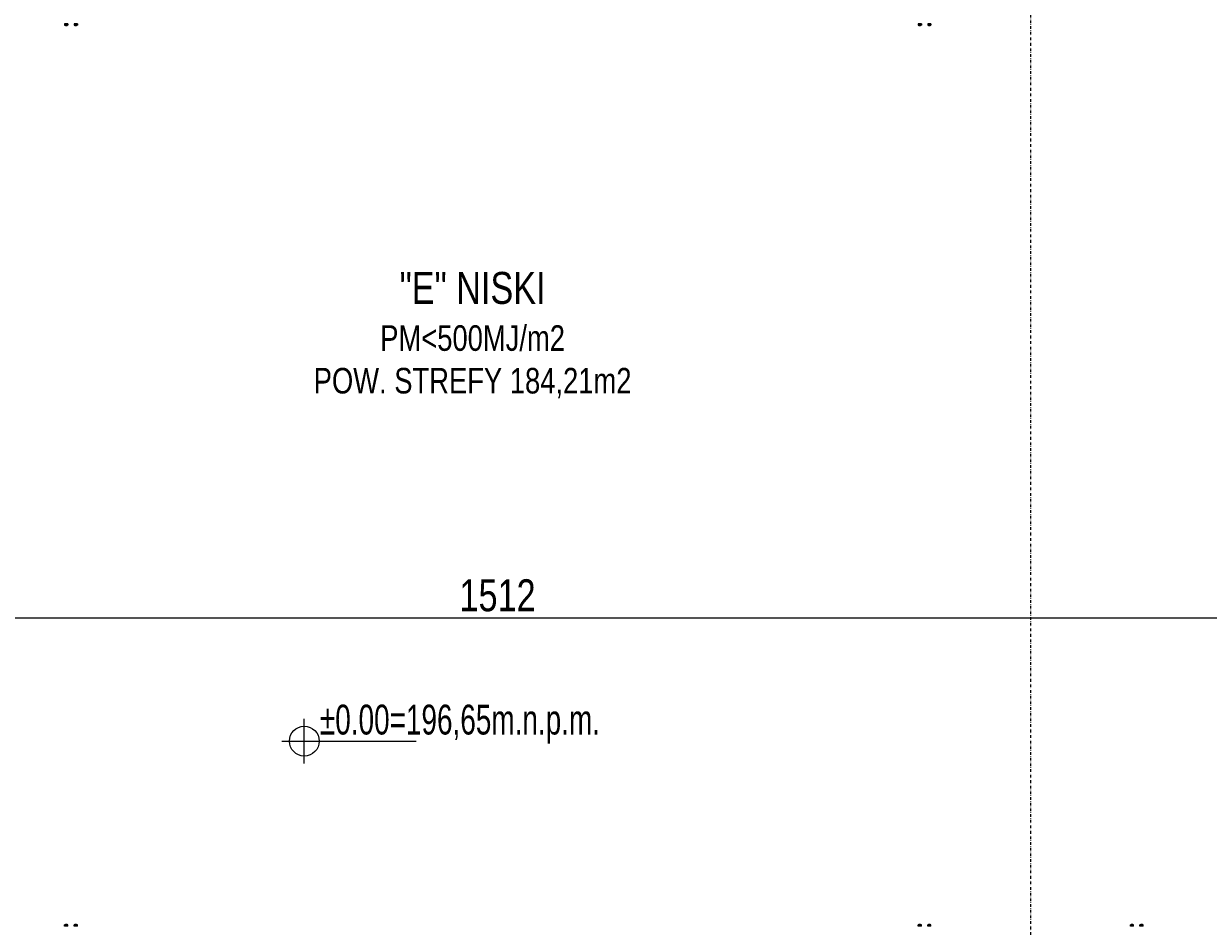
# Model space of a CAD drawing. Header units: centimetres. Extents: x 0 to 55409, y -2708 to 14680.
# Tile 155 of 215: x 50100 to 50656, y 4934 to 5357. Entities that reach past the tile are written whole.
import ezdxf
from ezdxf.enums import TextEntityAlignment as Align

# ---------------------------------------------------------------- set-up
doc = ezdxf.new("R2010")
doc.units = ezdxf.units.CM
doc.header["$LTSCALE"] = 0.01
doc.linetypes.add('DASHDOT2', pattern=[12.7, 6.35, -3.175, 0, -3.175])
for name, color, linetype in [('A-Grid', 191, 'DASHDOT2'), ('A-konstrukcja', 7, 'Continuous'), ('CKKOTY_WYS', 3, 'Continuous'), ('CKWYMIAR', 3, 'Continuous'), ('p.poz.', 240, 'Continuous')]:
    doc.layers.add(name, color=color, linetype=linetype)
doc.styles.add('RomanS', font='romans.shx', dxfattribs={"width": 0.8})
doc.styles.get("Standard").update_dxf_attribs({"font": 'ic-simplex.shx', "width": 0.8})
doc.dimstyles.new('Kopia2 CADKON cm', dxfattribs={"dimscale": 5, "dimtxt": 3, "dimasz": 2.5, "dimexe": 1.8, "dimexo": 5, "dimgap": 0.6, "dimtad": 1, "dimrnd": 0.5, "dimtxsty": 'Standard', "dimblk1": 'OBLIQUE', "dimblk2": 'OBLIQUE', "dimsah": 1, "dimcen": 2.5, "dimadec": 1, "dimazin": 2, "dimtfac": 1, "dimtix": 1, "dimtmove": 2, "dimatfit": 3, "dimldrblk": 'OPEN30', "dimfxl": 2, "dimfxlon": 1, "dimtfill": 1, "dimtolj": 1, "dimarcsym": 0})

# ---------------------------------------------------------------- blocks, each defined once
blk = doc.blocks.new('A$7E8814A102C37C')
at = {"layer": 'A-Grid', "ltscale": 20}
blk.add_lwpolyline([(1000, -50), (1000, -2068)], dxfattribs=at)
blk = doc.blocks.new('A$7E8814B27261F1')
at = {"color": 7, "linetype": 'Continuous'}
for p, q in [((4193.1, 4403.6), (4199.1, 4403.6)), ((4193.1, 4396), (4199.1, 4396)), ((4193.2, 4407.3), (4199.2, 4407.3)), ((4193.2, 4392.3), (4199.2, 4392.3)), ((4199.1, 4396), (4199.7, 4394.2)), ((4199.2, 4407.3), (4199.7, 4405.4)), ((4199.7, 4406.3), (4199.2, 4407.3)), ((4199.2, 4392.3), (4199.7, 4393.3)), ((4201.2, 4403.8), (4199.7, 4403.8)), ((4199.7, 4395.8), (4201.2, 4395.8)), ((4202.2, 4402.8), (4201.2, 4403.8)), ((4201.2, 4395.8), (4202.2, 4396.8)), ((4193.1, 4358.6), (4199.1, 4358.6)), ((4193.1, 4351), (4199.1, 4351)), ((4193.2, 4362.3), (4199.2, 4362.3)), ((4193.2, 4347.3), (4199.2, 4347.3)), ((4199.1, 4351), (4199.7, 4349.2)), ((4199.2, 4362.3), (4199.7, 4360.4)), ((4199.7, 4361.3), (4199.2, 4362.3)), ((4199.2, 4347.3), (4199.7, 4348.3)), ((4201.2, 4358.8), (4199.7, 4358.8)), ((4199.7, 4350.8), (4201.2, 4350.8)), ((4202.2, 4357.8), (4201.2, 4358.8)), ((4201.2, 4350.8), (4202.2, 4351.8)), ((4193.1, 399), (4199.1, 399)), ((4193.1, 391.4), (4199.1, 391.4)), ((4193.2, 402.7), (4199.2, 402.7)), ((4199.1, 391.4), (4199.7, 389.6)), ((4199.2, 402.7), (4199.7, 400.8)), ((4199.7, 401.7), (4199.2, 402.7)), ((4201.2, 399.2), (4199.7, 399.2)), ((4199.7, 391.2), (4201.2, 391.2)), ((4202.2, 398.2), (4201.2, 399.2)), ((4201.2, 391.2), (4202.2, 392.2)), ((4193.1, 354), (4199.1, 354)), ((4193.1, 346.4), (4199.1, 346.4)), ((4193.2, 387.7), (4199.2, 387.7)), ((4193.2, 357.7), (4199.2, 357.7)), ((4193.2, 342.7), (4199.2, 342.7)), ((4199.1, 346.4), (4199.7, 344.6)), ((4199.2, 387.7), (4199.7, 388.7)), ((4199.2, 357.7), (4199.7, 355.8)), ((4199.7, 356.7), (4199.2, 357.7)), ((4199.2, 342.7), (4199.7, 343.7)), ((4201.2, 354.2), (4199.7, 354.2)), ((4199.7, 346.2), (4201.2, 346.2)), ((4202.2, 353.2), (4201.2, 354.2)), ((4201.2, 346.2), (4202.2, 347.2))]:
    blk.add_line(p, q, dxfattribs=at)
for centre, radius, start, end in [((4190.3, 4405.5), 3.36, 325.2059, 33.0622), ((4181.1, 4399.8), 12.5, 342.5885, 17.4115), ((4190.4, 4394.1), 3.36, 326.8921, 34.8398), ((4196, 4405.6), 3.71, 326.6171, 357.4259), ((4186.3, 4399.7), 13.4, 0.6393, 16.948), ((4186.3, 4400), 13.4, 343.0579, 359.3548), ((4196.1, 4394.2), 3.63, 327.9563, 359.248), ((4190.3, 4360.5), 3.36, 325.2059, 33.0622), ((4181.1, 4354.8), 12.5, 342.5885, 17.4115), ((4190.4, 4349.1), 3.36, 326.8921, 34.8398), ((4196, 4360.6), 3.71, 326.6171, 357.4259), ((4186.3, 4354.7), 13.4, 0.6393, 16.948), ((4186.3, 4355), 13.4, 343.0579, 359.3548), ((4196.1, 4349.2), 3.63, 327.9563, 359.248), ((4190.3, 400.9), 3.36, 325.2059, 33.0622), ((4181.1, 395.2), 12.5, 342.5885, 17.4115), ((4190.4, 389.5), 3.36, 326.8921, 34.8398), ((4196, 401), 3.71, 326.6171, 357.4259), ((4186.3, 395.1), 13.4, 0.6393, 16.948), ((4186.3, 395.4), 13.4, 343.0579, 359.3548), ((4196.1, 389.6), 3.63, 327.9563, 359.248), ((4190.3, 355.9), 3.36, 325.2059, 33.0622), ((4181.1, 350.2), 12.5, 342.5885, 17.4115), ((4190.4, 344.5), 3.36, 326.8921, 34.8398), ((4196, 356), 3.71, 326.6171, 357.4259), ((4186.3, 350.1), 13.4, 0.6393, 16.948), ((4186.3, 350.4), 13.4, 343.0579, 359.3548), ((4196.1, 344.6), 3.63, 327.9563, 359.248)]:
    blk.add_arc(centre, radius, start, end, dxfattribs=at)
for centre, major_axis, start_param, end_param in [((4199.7, 4399.8), (0, -6.5), 2.617994, 3.665191), ((4199.7, 4399.8), (0, 6.5), 0.523599, 1.570796), ((4199.7, 4399.8), (0, 4.15), 6.013502, 6.283185), ((4199.7, 4399.8), (0, 4.15), 0, 3.411276), ((4199.7, 4399.8), (0, -6.5), 4.712389, 5.759587), ((4199.7, 4399.8), (0, 6.5), 2.617994, 3.665191), ((4199.7, 4399.8), (0, 6.5), 5.375263, 5.759587), ((4199.7, 4399.8), (0, -6.5), 0.523599, 0.907923), ((4201.2, 4399.8), (0, 4), 6.274458, 6.283185), ((4201.2, 4399.8), (0, 4), 0, 3.141593), ((4199.7, 4354.8), (0, -6.5), 2.617994, 3.665191), ((4199.7, 4354.8), (0, 6.5), 0.523599, 1.570796), ((4199.7, 4354.8), (0, 4.15), 6.013502, 6.283185), ((4199.7, 4354.8), (0, 4.15), 0, 3.411276), ((4199.7, 4354.8), (0, -6.5), 4.712389, 5.759587), ((4199.7, 4354.8), (0, 6.5), 2.617994, 3.665191), ((4199.7, 4354.8), (0, 6.5), 5.375263, 5.759587), ((4199.7, 4354.8), (0, -6.5), 0.523599, 0.907923), ((4201.2, 4354.8), (0, 4), 6.274458, 6.283185), ((4201.2, 4354.8), (0, 4), 0, 3.141593), ((4199.7, 395.2), (0, -6.5), 2.617994, 3.665191), ((4199.7, 395.2), (0, 6.5), 0.523599, 1.570796), ((4199.7, 395.2), (0, 4.15), 6.013502, 6.283185), ((4199.7, 395.2), (0, 4.15), 0, 3.411276), ((4199.7, 395.2), (0, -6.5), 4.712389, 5.759587), ((4199.7, 395.2), (0, 6.5), 2.617994, 3.665191), ((4199.7, 395.2), (0, 6.5), 5.375263, 5.759587), ((4199.7, 395.2), (0, -6.5), 0.523599, 0.907923), ((4201.2, 395.2), (0, 4), 0, 3.15032), ((4199.7, 350.2), (0, -6.5), 2.617994, 3.665191), ((4199.7, 350.2), (0, 6.5), 0.523599, 1.570796), ((4199.7, 350.2), (0, 4.15), 6.013502, 6.283185), ((4199.7, 350.2), (0, 4.15), 0, 3.411276), ((4199.7, 350.2), (0, -6.5), 4.712389, 5.759587), ((4199.7, 350.2), (0, 6.5), 2.617994, 3.665191), ((4199.7, 350.2), (0, 6.5), 5.375263, 5.759587), ((4199.7, 350.2), (0, -6.5), 0.523599, 0.907923), ((4201.2, 350.2), (0, 4), 0, 3.15032)]:
    blk.add_ellipse(centre, major_axis=major_axis, ratio=0.008727, start_param=start_param, end_param=end_param, dxfattribs=at)
for centre in [(4202.2, 4399.8), (4202.2, 4354.8), (4202.2, 395.2), (4202.2, 350.2)]:
    blk.add_ellipse(centre, major_axis=(0, 3), ratio=0.008727, dxfattribs=at)
blk = doc.blocks.new('_OBLIQUE')
at = {"color": 0, "linetype": 'ByBlock'}
blk.add_line((-0.5, -0.5), (0.5, 0.5), dxfattribs=at)
blk = doc.blocks.new('*D271')
at = {"layer": 'CKWYMIAR', "color": 0, "lineweight": -2}
for p, q in [((49566.82, 5088.58), (49566.82, 5069.58)), ((51078.82, 5088.58), (51078.82, 5069.58)), ((49566.82, 5078.58), (51078.82, 5078.58))]:
    blk.add_line(p, q, dxfattribs=at)
at = {"layer": 'CKWYMIAR', "color": 0, "lineweight": -2, "xscale": 12.5, "yscale": 12.5, "zscale": 12.5, "rotation": 180}
blk.add_blockref('_OBLIQUE', (49566.82, 5078.58), dxfattribs=at)
at = {"layer": 'CKWYMIAR', "color": 0, "lineweight": -2, "xscale": 12.5, "yscale": 12.5, "zscale": 12.5}
blk.add_blockref('_OBLIQUE', (51078.82, 5078.58), dxfattribs=at)
at = {"layer": 'CKWYMIAR', "color": 0, "lineweight": -3, "insert": (50322.82, 5089.08), "char_height": 15, "attachment_point": 5, "bg_fill": 3, "box_fill_scale": 1.1, "bg_fill_color": 256, "bg_fill_true_color": 13158600, "bg_fill_transparency": 0}
blk.add_mtext('\\A1;1512', dxfattribs=at)
blk = doc.blocks.new('_Open30')
at = {"color": 0, "linetype": 'ByBlock', "lineweight": -2}
for p, q in [((-1, 0.268), (0, 0)), ((0, 0), (-1, -0.268)), ((0, 0), (-1, 0))]:
    blk.add_line(p, q, dxfattribs=at)
blk = doc.blocks.new('Anno_Elevation_Label_Plan_2')
at = {"color": 0, "linetype": 'ByBlock'}
for p, q in [((0, -0.75), (0, 0.75)), ((-0.75, 0), (3.75, 0))]:
    blk.add_line(p, q, dxfattribs=at)
blk.add_circle((0, 0), 0.5, dxfattribs=at)
at = {"color": 0, "linetype": 'ByBlock', "style": 'RomanS'}
blk.add_attdef('PREFIX', text='', height=1, dxfattribs=at).set_placement((-0.523, 0.221), align=Align.RIGHT)
for tag, p in [('ELEVATION', (0.523, 0.221)), ('SUFFIX', (0.523, -1.184))]:
    blk.add_attdef(tag, p, '', height=1, dxfattribs=at)

msp = doc.modelspace()

# ---------------------------------------------------------------- block references
at = {"layer": 'A-Grid', "lineweight": -3}
msp.add_blockref('A$7E8814A102C37C', (49572.82, 6187.604), dxfattribs=at)
at = {"layer": 'A-konstrukcja', "yscale": 0.1, "zscale": 0.1}
for p, xscale, rotation in [((50560.429, 5776.583), -0.1, 90.00000000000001), ((50560.429, 4514.625), 0.1, 89.99999999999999), ((51060.429, 4514.625), 0.1, 89.99999999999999)]:
    msp.add_blockref('A$7E8814B27261F1', p, dxfattribs=dict(at, xscale=xscale, rotation=rotation))
at = {"layer": 'CKKOTY_WYS', "lineweight": -2}
ref = msp.add_blockref('Anno_Elevation_Label_Plan_2', (50232.154, 5020.789), dxfattribs=dict(at, xscale=14, yscale=14, zscale=14))
ref.add_attrib('ELEVATION', '%%p0.00=196,65m.n.p.m.', (50239.479, 5023.884), dxfattribs={"layer": '0', "height": 14, "width": 0.7})

# ---------------------------------------------------------------- texts
at = {"layer": 'p.poz.', "insert": (50163.841, 5240.845), "char_height": 12, "width": 294.53711, "attachment_point": 1, "style": 'RomanS'}
msp.add_mtext('\\pxi-3,l3,qc,t3;{\\F.shx.shx.shx.shx.shx.shx;\\H1.25x;"E" NISKI\\P\\pxi-3,l3,qc,t3;\\Fic-simplex.shx;\\H0.8x;PM<500MJ/m2 \\P\\pxi-3,l3,qc,t3;POW.^ISTREFY 184,21m2\\P\\pxi-3,l3,qc,t3;}', dxfattribs=at)

# ---------------------------------------------------------------- next in the draw order: dimensions: what is measured, and where the dimension line sits
at = {"layer": 'CKWYMIAR', "lineweight": -3}
dim = msp.add_linear_dim(base=(51078.82, 5078.578), p1=(49566.82, 5145.604), p2=(51078.82, 5145.604), dimstyle='Kopia2 CADKON cm', override={"dimtxt": 3, "dimfxl": 2, "dimfxlon": 1, "dimtfill": 1, "dimtfillclr": 0}, dxfattribs=at)
dim.commit()
dim.dimension.update_dxf_attribs({"geometry": '*D271', "text_midpoint": (50322.82, 5089.078)})

doc.saveas('drawing.dxf')
